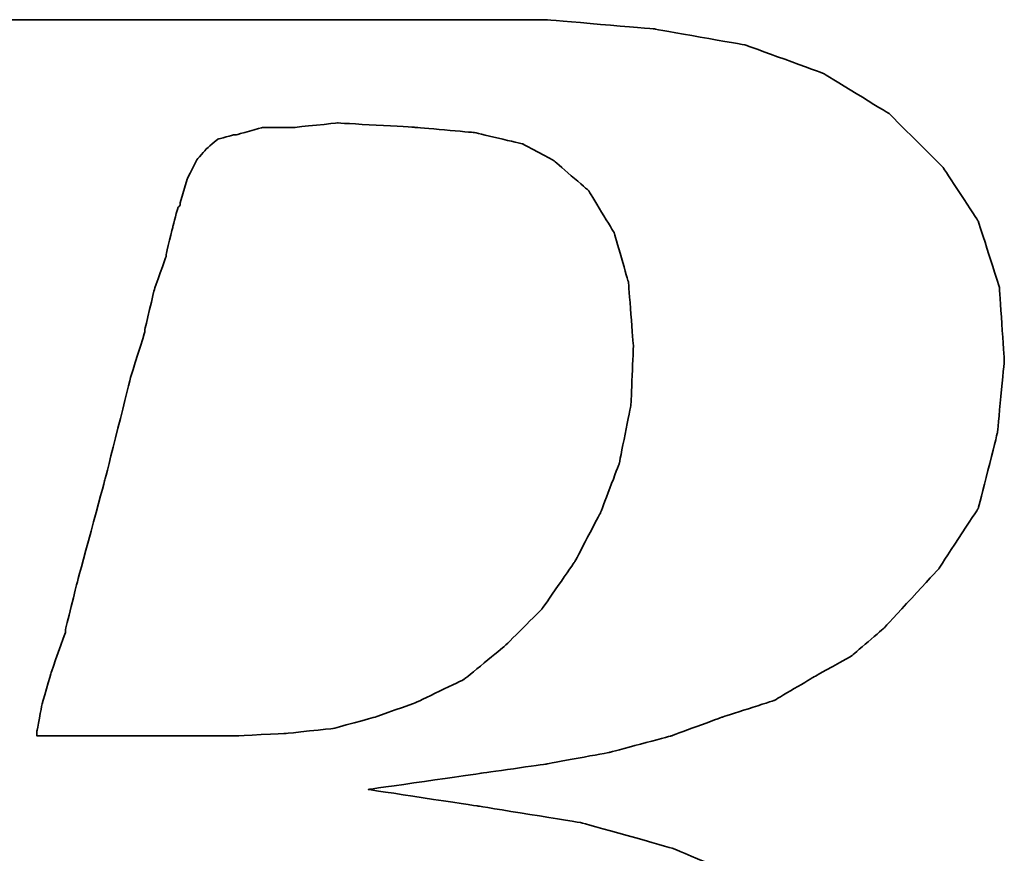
# Model space of a CAD drawing. Header units: millimetres. Extents: x 560 to 1081, y 594 to 775.
# Tile 40 of 59: x 927.92 to 932.21, y 651.82 to 655.46. Entities that reach past the tile are written whole.
import ezdxf

# ---------------------------------------------------------------- set-up
doc = ezdxf.new("R2010")
doc.units = ezdxf.units.MM
doc.layers.add('DIM', color=4, linetype='Continuous')
doc.layers.add('layer 1', color=7, linetype='Continuous')

# ---------------------------------------------------------------- blocks, each defined once
blk = doc.blocks.new('TBI MOTION logo(完整正式版)')
at = {"layer": 'layer 1', "color": 22, "lineweight": 35}
for points, knots in [([(-64.65375, -6.86375), (-64.65375, -6.86375), (-64.84375, -7.29625), (-64.84375, -7.29625), (-64.84375, -7.29625), (-64.84375, -7.29625), (-64.86875, -7.34375), (-64.86875, -7.34375), (-64.86875, -7.34375), (-64.86875, -7.34375), (-64.86875, -7.36875), (-64.86875, -7.36875), (-64.86875, -7.36875), (-64.86875, -7.36875), (-65.15375, -7.65375), (-65.15375, -7.65375), (-65.15375, -7.65375), (-65.15375, -7.65375), (-65.17875, -7.65375), (-65.17875, -7.65375), (-65.17875, -7.65375), (-65.17875, -7.65375), (-65.20375, -7.67875), (-65.20375, -7.67875), (-65.20375, -7.67875), (-65.20375, -7.67875), (-65.58875, -7.87125), (-65.58875, -7.87125), (-65.58875, -7.87125), (-65.58875, -7.87125), (-65.63375, -7.87125), (-65.63375, -7.87125), (-65.63375, -7.87125), (-65.63375, -7.87125), (-65.65875, -7.89375), (-65.65875, -7.89375), (-65.65875, -7.89375), (-65.65875, -7.89375), (-66.09375, -7.94375), (-66.09375, -7.94375), (-66.09375, -7.94375), (-66.09375, -7.94375), (-66.11375, -7.94375), (-66.11375, -7.94375), (-66.11375, -7.94375), (-66.11375, -7.94375), (-66.16375, -7.94375), (-66.16375, -7.94375), (-66.16375, -7.94375), (-66.16375, -7.94375), (-66.30875, -7.94375), (-66.30875, -7.94375), (-66.30875, -7.94375), (-66.30875, -7.94375), (-66.69375, -7.94375), (-66.69375, -7.94375), (-66.69375, -7.94375), (-66.69375, -7.94375), (-67.07375, -7.94375), (-67.07375, -7.94375), (-67.07375, -7.94375), (-67.07375, -7.94375), (-67.12375, -7.94375), (-67.12375, -7.94375), (-67.12375, -7.94375), (-67.12375, -7.94375), (-67.12375, -7.96625), (-67.12375, -7.96625), (-67.12375, -7.96625), (-67.12375, -7.96625), (-67.14875, -7.99125), (-67.14875, -7.99125), (-67.14875, -7.99125), (-67.14875, -7.99125), (-67.24375, -8.34875), (-67.24375, -8.34875), (-67.24375, -8.34875), (-67.24375, -8.34875), (-67.31375, -8.68625), (-67.31375, -8.68625), (-67.31375, -8.68625), (-67.31375, -8.68625), (-67.26875, -8.68625), (-67.26875, -8.68625), (-67.26875, -8.68625), (-67.26875, -8.68625), (-67.07375, -8.68625), (-67.07375, -8.68625), (-67.07375, -8.68625), (-67.07375, -8.68625), (-66.54875, -8.68625), (-66.54875, -8.68625), (-66.54875, -8.68625), (-66.54875, -8.68625), (-65.82625, -8.68625), (-65.82625, -8.68625), (-65.82625, -8.68625), (-65.82625, -8.68625), (-65.01375, -8.68625), (-65.01375, -8.68625), (-65.01375, -8.68625), (-65.01375, -8.68625), (-64.05375, -8.68625), (-64.05375, -8.68625), (-64.05375, -8.68625), (-64.05375, -8.68625), (-62.08375, -8.68625), (-62.08375, -8.68625), (-62.08375, -8.68625), (-62.08375, -8.68625), (-60.06875, -8.68625), (-60.06875, -8.68625), (-60.06875, -8.68625), (-60.06875, -8.68625), (-59.10875, -8.68625), (-59.10875, -8.68625), (-59.10875, -8.68625), (-59.10875, -8.68625), (-58.29375, -8.68625), (-58.29375, -8.68625), (-58.29375, -8.68625), (-58.29375, -8.68625), (-57.57375, -8.68625), (-57.57375, -8.68625), (-57.57375, -8.68625), (-57.57375, -8.68625), (-57.04875, -8.68625), (-57.04875, -8.68625), (-57.04875, -8.68625), (-57.04875, -8.68625), (-56.85375, -8.68625), (-56.85375, -8.68625), (-56.85375, -8.68625), (-56.85375, -8.68625), (-56.70875, -8.68625), (-56.70875, -8.68625), (-56.70875, -8.68625), (-56.70875, -8.68625), (-56.61375, -8.68625), (-56.61375, -8.68625), (-56.61375, -8.68625), (-56.61375, -8.68625), (-56.56875, -8.68625), (-56.56875, -8.68625), (-56.56875, -8.68625), (-56.56875, -8.68625), (-55.65375, -8.63875), (-55.65375, -8.63875), (-55.65375, -8.63875), (-55.65375, -8.63875), (-54.76875, -8.51875), (-54.76875, -8.51875), (-54.76875, -8.51875), (-54.76875, -8.51875), (-53.90375, -8.30375), (-53.90375, -8.30375), (-53.90375, -8.30375), (-53.90375, -8.30375), (-53.08875, -8.03875), (-53.08875, -8.03875), (-53.08875, -8.03875), (-53.08875, -8.03875), (-52.34375, -7.65375), (-52.34375, -7.65375), (-52.34375, -7.65375), (-52.34375, -7.65375), (-51.69875, -7.29625), (-51.69875, -7.29625), (-51.69875, -7.29625), (-51.69875, -7.29625), (-51.21875, -6.91125), (-51.21875, -6.91125), (-51.21875, -6.91125), (-51.21875, -6.91125), (-50.83375, -6.50375), (-50.83375, -6.50375), (-50.83375, -6.50375), (-50.83375, -6.50375), (-50.44875, -5.94875), (-50.44875, -5.94875), (-50.44875, -5.94875), (-50.44875, -5.94875), (-50.13875, -5.30375), (-50.13875, -5.30375), (-50.13875, -5.30375), (-50.13875, -5.30375), (-49.99375, -4.65375), (-49.99375, -4.65375), (-49.99375, -4.65375), (-49.99375, -4.65375), (-49.92375, -3.98375), (-49.92375, -3.98375), (-49.92375, -3.98375), (-49.92375, -3.98375), (-49.99375, -3.19374), (-49.99375, -3.19374), (-49.99375, -3.19374), (-49.99375, -3.19374), (-50.23374, -2.44874), (-50.23374, -2.44874), (-50.23374, -2.44874), (-50.23374, -2.44874), (-50.59375, -1.87374), (-50.59375, -1.87374), (-50.59375, -1.87374), (-50.59375, -1.87374), (-51.09875, -1.31874), (-51.09875, -1.31874), (-51.09875, -1.31874), (-51.09875, -1.31874), (-51.74375, -0.81875), (-51.74375, -0.81875), (-51.74375, -0.81875), (-51.74375, -0.81875), (-52.53875, -0.48125), (-52.53875, -0.48125), (-52.53875, -0.48125), (-52.53875, -0.48125), (-53.47375, -0.21875), (-53.47375, -0.21875), (-53.47375, -0.21875), (-53.47375, -0.21875), (-54.52875, -0.04874), (-54.52875, -0.04874), (-54.52875, -0.04874), (-54.52875, -0.04874), (-55.65375, 0.12125), (-55.65375, 0.12125), (-55.65375, 0.12125), (-55.65375, 0.12125), (-54.50375, 0.28624), (-54.50375, 0.28624), (-54.50375, 0.28624), (-54.50375, 0.28624), (-53.83375, 0.38124), (-53.83375, 0.38124), (-53.83375, 0.38124), (-53.83375, 0.38124), (-53.18375, 0.50125), (-53.18375, 0.50125), (-53.18375, 0.50125), (-53.18375, 0.50125), (-52.55875, 0.66874), (-52.55875, 0.66874), (-52.55875, 0.66874), (-52.55875, 0.66874), (-52.03375, 0.86124), (-52.03375, 0.86124), (-52.03375, 0.86124), (-52.03375, 0.86124), (-51.50374, 1.03124), (-51.50374, 1.03124), (-51.50374, 1.03124), (-51.50374, 1.03124), (-51.09875, 1.27125), (-51.09875, 1.27125), (-51.09875, 1.27125), (-51.09875, 1.27125), (-50.71375, 1.48624), (-50.71375, 1.48624), (-50.71375, 1.48624), (-50.71375, 1.48624), (-50.37625, 1.77625), (-50.37625, 1.77625), (-50.37625, 1.77625), (-50.37625, 1.77625), (-49.82375, 2.37625), (-49.82375, 2.37625), (-49.82375, 2.37625), (-49.82375, 2.37625), (-49.41875, 2.99625), (-49.41875, 2.99625), (-49.41875, 2.99625), (-49.41875, 2.99625), (-49.22375, 3.76625), (-49.22375, 3.76625), (-49.22375, 3.76625), (-49.22375, 3.76625), (-49.15375, 4.50874), (-49.15375, 4.50874), (-49.15375, 4.50874), (-49.15375, 4.50874), (-49.20375, 5.25125), (-49.20375, 5.25125), (-49.20375, 5.25125), (-49.20375, 5.25125), (-49.41875, 5.92625), (-49.41875, 5.92625), (-49.41875, 5.92625), (-49.41875, 5.92625), (-49.77875, 6.47625), (-49.77875, 6.47625), (-49.77875, 6.47625), (-49.77875, 6.47625), (-50.33125, 7.02624), (-50.33125, 7.02624), (-50.33125, 7.02624), (-50.33125, 7.02624), (-51.00125, 7.43625), (-51.00125, 7.43625), (-51.00125, 7.43625), (-51.00125, 7.43625), (-51.79375, 7.72625), (-51.79375, 7.72625), (-51.79375, 7.72625), (-51.79375, 7.72625), (-52.72875, 7.89124), (-52.72875, 7.89124), (-52.72875, 7.89124), (-52.72875, 7.89124), (-53.83375, 7.98625), (-53.83375, 7.98625), (-53.83375, 7.98625), (-53.83375, 7.98625), (-53.92875, 7.98625), (-53.92875, 7.98625), (-53.92875, 7.98625), (-53.92875, 7.98625), (-54.26375, 7.98625), (-54.26375, 7.98625), (-54.26375, 7.98625), (-54.26375, 7.98625), (-54.74375, 7.98625), (-54.74375, 7.98625), (-54.74375, 7.98625), (-54.74375, 7.98625), (-55.36875, 7.98625), (-55.36875, 7.98625), (-55.36875, 7.98625), (-55.36875, 7.98625), (-56.13375, 7.98625), (-56.13375, 7.98625), (-56.13375, 7.98625), (-56.13375, 7.98625), (-56.94875, 7.98625), (-56.94875, 7.98625), (-56.94875, 7.98625), (-56.94875, 7.98625), (-58.77625, 7.98625), (-58.77625, 7.98625), (-58.77625, 7.98625), (-58.77625, 7.98625), (-60.59875, 7.98625), (-60.59875, 7.98625), (-60.59875, 7.98625), (-60.59875, 7.98625), (-61.41375, 7.98625), (-61.41375, 7.98625), (-61.41375, 7.98625), (-61.41375, 7.98625), (-62.17875, 7.98625), (-62.17875, 7.98625), (-62.17875, 7.98625), (-62.17875, 7.98625), (-62.80375, 7.98625), (-62.80375, 7.98625), (-62.80375, 7.98625), (-62.80375, 7.98625), (-63.30625, 7.98625), (-63.30625, 7.98625), (-63.30625, 7.98625), (-63.30625, 7.98625), (-63.57375, 7.98625), (-63.57375, 7.98625), (-63.57375, 7.98625), (-63.57375, 7.98625), (-63.57375, 7.96375), (-63.57375, 7.96375), (-63.57375, 7.96375), (-63.57375, 7.96375), (-63.59875, 7.94125), (-63.59875, 7.94125), (-63.59875, 7.94125), (-63.59875, 7.94125), (-63.69375, 7.55625), (-63.69375, 7.55625), (-63.69375, 7.55625), (-63.69375, 7.55625), (-63.76375, 7.24624), (-63.76375, 7.24624), (-63.76375, 7.24624), (-63.76375, 7.24624), (-63.23875, 7.24624), (-63.23875, 7.24624), (-63.23875, 7.24624), (-63.23875, 7.24624), (-62.75875, 7.24624), (-62.75875, 7.24624), (-62.75875, 7.24624), (-62.75875, 7.24624), (-62.61125, 7.24624), (-62.61125, 7.24624), (-62.61125, 7.24624), (-62.61125, 7.24624), (-62.56625, 7.24624), (-62.56625, 7.24624), (-62.56625, 7.24624), (-62.56625, 7.24624), (-62.22875, 7.24624), (-62.22875, 7.24624), (-62.22875, 7.24624), (-62.22875, 7.24624), (-62.20375, 7.24624), (-62.20375, 7.24624), (-62.20375, 7.24624), (-62.20375, 7.24624), (-62.17875, 7.21875), (-62.17875, 7.21875), (-62.17875, 7.21875), (-62.17875, 7.21875), (-61.96375, 7.17125), (-61.96375, 7.17125), (-61.96375, 7.17125), (-61.96375, 7.17125), (-61.72375, 7.12624), (-61.72375, 7.12624), (-61.72375, 7.12624), (-61.72375, 7.12624), (-61.70375, 7.12624), (-61.70375, 7.12624), (-61.70375, 7.12624), (-61.70375, 7.12624), (-61.55875, 7.07624), (-61.55875, 7.07624), (-61.55875, 7.07624), (-61.55875, 7.07624), (-61.50875, 7.07624), (-61.50875, 7.07624), (-61.50875, 7.07624), (-61.50875, 7.07624), (-61.48375, 7.02624), (-61.48375, 7.02624), (-61.48375, 7.02624), (-61.48375, 7.02624), (-61.31875, 6.83375), (-61.31875, 6.83375), (-61.31875, 6.83375), (-61.31875, 6.83375), (-61.29375, 6.81125), (-61.29375, 6.81125), (-61.29375, 6.81125), (-61.29375, 6.81125), (-61.29375, 6.78625), (-61.29375, 6.78625), (-61.29375, 6.78625), (-61.29375, 6.78625), (-61.19875, 6.50124), (-61.19875, 6.50124), (-61.19875, 6.50124), (-61.19875, 6.50124), (-61.17375, 6.45124), (-61.17375, 6.45124), (-61.17375, 6.45124), (-61.17375, 6.45124), (-61.19875, 6.40625), (-61.19875, 6.40625), (-61.19875, 6.40625), (-61.19875, 6.40625), (-61.26875, 5.99624), (-61.26875, 5.99624), (-61.26875, 5.99624), (-61.26875, 5.99624), (-61.26875, 5.85125), (-61.26875, 5.85125), (-61.26875, 5.85125), (-61.26875, 5.85125), (-61.26875, 5.82625), (-61.26875, 5.82625), (-61.26875, 5.82625), (-61.26875, 5.82625), (-61.29375, 5.80625), (-61.29375, 5.80625), (-61.29375, 5.80625), (-61.29375, 5.80625), (-61.34125, 5.66125), (-61.34125, 5.66125), (-61.34125, 5.66125), (-61.34125, 5.66125), (-61.41375, 5.44625), (-61.41375, 5.44625), (-61.41375, 5.44625), (-61.41375, 5.44625), (-61.48375, 5.15625), (-61.48375, 5.15625), (-61.48375, 5.15625), (-61.48375, 5.15625), (-61.58375, 4.82124), (-61.58375, 4.82124), (-61.58375, 4.82124), (-61.58375, 4.82124), (-61.79875, 4.00375), (-61.79875, 4.00375), (-61.79875, 4.00375), (-61.79875, 4.00375), (-62.05875, 2.99625), (-62.05875, 2.99625), (-62.05875, 2.99625), (-62.05875, 2.99625), (-62.34875, 1.91625), (-62.34875, 1.91625), (-62.34875, 1.91625), (-62.34875, 1.91625), (-62.97375, -0.41124), (-62.97375, -0.41124), (-62.97375, -0.41124), (-62.97375, -0.41124), (-63.59875, -2.75875), (-63.59875, -2.75875), (-63.59875, -2.75875), (-63.59875, -2.75875), (-63.88375, -3.86374), (-63.88375, -3.86374), (-63.88375, -3.86374), (-63.88375, -3.86374), (-64.14875, -4.82374), (-64.14875, -4.82374), (-64.14875, -4.82374), (-64.14875, -4.82374), (-64.36375, -5.64125), (-64.36375, -5.64125), (-64.36375, -5.64125), (-64.36375, -5.64125), (-64.43625, -5.97625), (-64.43625, -5.97625), (-64.43625, -5.97625), (-64.43625, -5.97625), (-64.50875, -6.28625), (-64.50875, -6.28625), (-64.50875, -6.28625), (-64.50875, -6.28625), (-64.50875, -6.30875), (-64.50875, -6.30875), (-64.50875, -6.30875), (-64.50875, -6.30875), (-64.57875, -6.50375), (-64.57875, -6.50375), (-64.57875, -6.50375), (-64.57875, -6.50375), (-64.62875, -6.69625), (-64.62875, -6.69625), (-64.62875, -6.69625), (-64.62875, -6.69625), (-64.62875, -6.76875), (-64.62875, -6.76875), (-64.62875, -6.76875), (-64.62875, -6.76875), (-64.62875, -6.81375), (-64.62875, -6.81375), (-64.62875, -6.81375), (-64.62875, -6.81375), (-64.62875, -6.83875), (-64.62875, -6.83875), (-64.62875, -6.83875), (-64.62875, -6.83875), (-64.65375, -6.86375), (-64.65375, -6.86375)], [0, 0, 0, 0, 0.00719424, 0.00719424, 0.00719424, 0.00719425, 0.01438849, 0.01438849, 0.01438849, 0.0143885, 0.02158273, 0.02158273, 0.02158273, 0.02158274, 0.02877698, 0.02877698, 0.02877698, 0.02877699, 0.03597122, 0.03597122, 0.03597122, 0.03597123, 0.04316547, 0.04316547, 0.04316547, 0.04316548, 0.05035971, 0.05035971, 0.05035971, 0.05035972, 0.05755396, 0.05755396, 0.05755396, 0.05755397, 0.0647482, 0.0647482, 0.0647482, 0.06474821, 0.07194245, 0.07194245, 0.07194245, 0.07194246, 0.07913669, 0.07913669, 0.07913669, 0.0791367, 0.08633094, 0.08633094, 0.08633094, 0.08633095, 0.09352518, 0.09352518, 0.09352518, 0.09352519, 0.10071942, 0.10071942, 0.10071942, 0.10071943, 0.10791367, 0.10791367, 0.10791367, 0.10791368, 0.11510791, 0.11510791, 0.11510791, 0.11510792, 0.12230216, 0.12230216, 0.12230216, 0.12230217, 0.1294964, 0.1294964, 0.1294964, 0.12949641, 0.13669065, 0.13669065, 0.13669065, 0.13669066, 0.14388489, 0.14388489, 0.14388489, 0.1438849, 0.15107914, 0.15107914, 0.15107914, 0.15107915, 0.15827338, 0.15827338, 0.15827338, 0.15827339, 0.16546763, 0.16546763, 0.16546763, 0.16546764, 0.17266187, 0.17266187, 0.17266187, 0.17266188, 0.17985612, 0.17985612, 0.17985612, 0.17985613, 0.18705036, 0.18705036, 0.18705036, 0.18705037, 0.1942446, 0.1942446, 0.1942446, 0.19424461, 0.20143885, 0.20143885, 0.20143885, 0.20143886, 0.20863309, 0.20863309, 0.20863309, 0.2086331, 0.21582734, 0.21582734, 0.21582734, 0.21582735, 0.22302158, 0.22302158, 0.22302158, 0.22302159, 0.23021583, 0.23021583, 0.23021583, 0.23021584, 0.23741007, 0.23741007, 0.23741007, 0.23741008, 0.24460432, 0.24460432, 0.24460432, 0.24460433, 0.25179856, 0.25179856, 0.25179856, 0.25179857, 0.25899281, 0.25899281, 0.25899281, 0.25899282, 0.26618705, 0.26618705, 0.26618705, 0.26618706, 0.27338129, 0.27338129, 0.27338129, 0.2733813, 0.28057554, 0.28057554, 0.28057554, 0.28057555, 0.28776978, 0.28776978, 0.28776978, 0.28776979, 0.29496403, 0.29496403, 0.29496403, 0.29496404, 0.30215827, 0.30215827, 0.30215827, 0.30215828, 0.30935252, 0.30935252, 0.30935252, 0.30935253, 0.31654676, 0.31654676, 0.31654676, 0.31654677, 0.32374101, 0.32374101, 0.32374101, 0.32374102, 0.33093525, 0.33093525, 0.33093525, 0.33093526, 0.3381295, 0.3381295, 0.3381295, 0.33812951, 0.34532374, 0.34532374, 0.34532374, 0.34532375, 0.35251799, 0.35251799, 0.35251799, 0.352518, 0.35971223, 0.35971223, 0.35971223, 0.35971224, 0.36690647, 0.36690647, 0.36690647, 0.36690648, 0.37410072, 0.37410072, 0.37410072, 0.37410073, 0.38129496, 0.38129496, 0.38129496, 0.38129497, 0.38848921, 0.38848921, 0.38848921, 0.38848922, 0.39568345, 0.39568345, 0.39568345, 0.39568346, 0.4028777, 0.4028777, 0.4028777, 0.40287771, 0.41007194, 0.41007194, 0.41007194, 0.41007195, 0.41726619, 0.41726619, 0.41726619, 0.4172662, 0.42446043, 0.42446043, 0.42446043, 0.42446044, 0.43165468, 0.43165468, 0.43165468, 0.43165469, 0.43884892, 0.43884892, 0.43884892, 0.43884893, 0.44604317, 0.44604317, 0.44604317, 0.44604318, 0.45323741, 0.45323741, 0.45323741, 0.45323742, 0.46043165, 0.46043165, 0.46043165, 0.46043166, 0.4676259, 0.4676259, 0.4676259, 0.46762591, 0.47482014, 0.47482014, 0.47482014, 0.47482015, 0.48201439, 0.48201439, 0.48201439, 0.4820144, 0.48920863, 0.48920863, 0.48920863, 0.48920864, 0.49640288, 0.49640288, 0.49640288, 0.49640289, 0.50359712, 0.50359712, 0.50359712, 0.50359713, 0.51079137, 0.51079137, 0.51079137, 0.51079138, 0.51798561, 0.51798561, 0.51798561, 0.51798562, 0.52517986, 0.52517986, 0.52517986, 0.52517987, 0.5323741, 0.5323741, 0.5323741, 0.53237411, 0.53956835, 0.53956835, 0.53956835, 0.53956836, 0.54676259, 0.54676259, 0.54676259, 0.5467626, 0.55395683, 0.55395683, 0.55395683, 0.55395684, 0.56115108, 0.56115108, 0.56115108, 0.56115109, 0.56834532, 0.56834532, 0.56834532, 0.56834533, 0.57553957, 0.57553957, 0.57553957, 0.57553958, 0.58273381, 0.58273381, 0.58273381, 0.58273382, 0.58992806, 0.58992806, 0.58992806, 0.58992807, 0.5971223, 0.5971223, 0.5971223, 0.59712231, 0.60431655, 0.60431655, 0.60431655, 0.60431656, 0.61151079, 0.61151079, 0.61151079, 0.6115108, 0.61870504, 0.61870504, 0.61870504, 0.61870505, 0.62589928, 0.62589928, 0.62589928, 0.62589929, 0.63309353, 0.63309353, 0.63309353, 0.63309354, 0.64028777, 0.64028777, 0.64028777, 0.64028778, 0.64748201, 0.64748201, 0.64748201, 0.64748202, 0.65467626, 0.65467626, 0.65467626, 0.65467627, 0.6618705, 0.6618705, 0.6618705, 0.66187051, 0.66906475, 0.66906475, 0.66906475, 0.66906476, 0.67625899, 0.67625899, 0.67625899, 0.676259, 0.68345324, 0.68345324, 0.68345324, 0.68345325, 0.69064748, 0.69064748, 0.69064748, 0.69064749, 0.69784173, 0.69784173, 0.69784173, 0.69784174, 0.70503597, 0.70503597, 0.70503597, 0.70503598, 0.71223022, 0.71223022, 0.71223022, 0.71223023, 0.71942446, 0.71942446, 0.71942446, 0.71942447, 0.72661871, 0.72661871, 0.72661871, 0.72661872, 0.73381295, 0.73381295, 0.73381295, 0.73381296, 0.74100719, 0.74100719, 0.74100719, 0.7410072, 0.74820144, 0.74820144, 0.74820144, 0.74820145, 0.75539568, 0.75539568, 0.75539568, 0.75539569, 0.76258993, 0.76258993, 0.76258993, 0.76258994, 0.76978417, 0.76978417, 0.76978417, 0.76978418, 0.77697842, 0.77697842, 0.77697842, 0.77697843, 0.78417266, 0.78417266, 0.78417266, 0.78417267, 0.79136691, 0.79136691, 0.79136691, 0.79136692, 0.79856115, 0.79856115, 0.79856115, 0.79856116, 0.8057554, 0.8057554, 0.8057554, 0.80575541, 0.81294964, 0.81294964, 0.81294964, 0.81294965, 0.82014388, 0.82014388, 0.82014388, 0.82014389, 0.82733813, 0.82733813, 0.82733813, 0.82733814, 0.83453237, 0.83453237, 0.83453237, 0.83453238, 0.84172662, 0.84172662, 0.84172662, 0.84172663, 0.84892086, 0.84892086, 0.84892086, 0.84892087, 0.85611511, 0.85611511, 0.85611511, 0.85611512, 0.86330935, 0.86330935, 0.86330935, 0.86330936, 0.8705036, 0.8705036, 0.8705036, 0.87050361, 0.87769784, 0.87769784, 0.87769784, 0.87769785, 0.88489209, 0.88489209, 0.88489209, 0.8848921, 0.89208633, 0.89208633, 0.89208633, 0.89208634, 0.89928058, 0.89928058, 0.89928058, 0.89928059, 0.90647482, 0.90647482, 0.90647482, 0.90647483, 0.91366906, 0.91366906, 0.91366906, 0.91366907, 0.92086331, 0.92086331, 0.92086331, 0.92086332, 0.92805755, 0.92805755, 0.92805755, 0.92805756, 0.9352518, 0.9352518, 0.9352518, 0.93525181, 0.94244604, 0.94244604, 0.94244604, 0.94244605, 0.94964029, 0.94964029, 0.94964029, 0.9496403, 0.95683453, 0.95683453, 0.95683453, 0.95683454, 0.96402878, 0.96402878, 0.96402878, 0.96402879, 0.97122302, 0.97122302, 0.97122302, 0.97122303, 0.97841727, 0.97841727, 0.97841727, 0.97841728, 0.98561151, 0.98561151, 0.98561151, 0.98561152, 0.99280576, 0.99280576, 0.99280576, 0.99280577, 1, 1, 1, 1]), ([(-57.50375, 6.35625), (-57.50375, 6.35625), (-57.57375, 6.11625), (-57.57375, 6.11625), (-57.57375, 6.11625), (-57.57375, 6.11625), (-57.57375, 6.09125), (-57.57375, 6.09125), (-57.57375, 6.09125), (-57.57375, 6.09125), (-57.59875, 6.06625), (-57.59875, 6.06625), (-57.59875, 6.06625), (-57.59875, 6.06625), (-57.64875, 5.87625), (-57.64875, 5.87625), (-57.64875, 5.87625), (-57.64875, 5.87625), (-57.71875, 5.58875), (-57.71875, 5.58875), (-57.71875, 5.58875), (-57.71875, 5.58875), (-57.71875, 5.56625), (-57.71875, 5.56625), (-57.71875, 5.56625), (-57.71875, 5.56625), (-57.83875, 5.23125), (-57.83875, 5.23125), (-57.83875, 5.23125), (-57.83875, 5.23125), (-57.93625, 4.82124), (-57.93625, 4.82124), (-57.93625, 4.82124), (-57.93625, 4.82124), (-57.93625, 4.79624), (-57.93625, 4.79624), (-57.93625, 4.79624), (-57.93625, 4.79624), (-58.07875, 4.34125), (-58.07875, 4.34125), (-58.07875, 4.34125), (-58.07875, 4.34125), (-58.34375, 3.28625), (-58.34375, 3.28625), (-58.34375, 3.28625), (-58.34375, 3.28625), (-58.62875, 2.23124), (-58.62875, 2.23124), (-58.62875, 2.23124), (-58.62875, 2.23124), (-58.74875, 1.75125), (-58.74875, 1.75125), (-58.74875, 1.75125), (-58.74875, 1.75125), (-58.74875, 1.72625), (-58.74875, 1.72625), (-58.74875, 1.72625), (-58.74875, 1.72625), (-58.89375, 1.31625), (-58.89375, 1.31625), (-58.89375, 1.31625), (-58.89375, 1.31625), (-58.98875, 0.98124), (-58.98875, 0.98124), (-58.98875, 0.98124), (-58.98875, 0.98124), (-59.03875, 0.71625), (-59.03875, 0.71625), (-59.03875, 0.71625), (-59.03875, 0.71625), (-59.03875, 0.66874), (-59.03875, 0.66874), (-59.03875, 0.66874), (-59.03875, 0.66874), (-58.91875, 0.66874), (-58.91875, 0.66874), (-58.91875, 0.66874), (-58.91875, 0.66874), (-58.53375, 0.66874), (-58.53375, 0.66874), (-58.53375, 0.66874), (-58.53375, 0.66874), (-58.10375, 0.66874), (-58.10375, 0.66874), (-58.10375, 0.66874), (-58.10375, 0.66874), (-57.66875, 0.66874), (-57.66875, 0.66874), (-57.66875, 0.66874), (-57.66875, 0.66874), (-57.33375, 0.66874), (-57.33375, 0.66874), (-57.33375, 0.66874), (-57.33375, 0.66874), (-57.09375, 0.66874), (-57.09375, 0.66874), (-57.09375, 0.66874), (-57.09375, 0.66874), (-56.99875, 0.66874), (-56.99875, 0.66874), (-56.99875, 0.66874), (-56.99875, 0.66874), (-56.49375, 0.69374), (-56.49375, 0.69374), (-56.49375, 0.69374), (-56.49375, 0.69374), (-56.01375, 0.74374), (-56.01375, 0.74374), (-56.01375, 0.74374), (-56.01375, 0.74374), (-55.58375, 0.86124), (-55.58375, 0.86124), (-55.58375, 0.86124), (-55.58375, 0.86124), (-55.17375, 1.00624), (-55.17375, 1.00624), (-55.17375, 1.00624), (-55.17375, 1.00624), (-54.67375, 1.24625), (-54.67375, 1.24625), (-54.67375, 1.24625), (-54.67375, 1.24625), (-54.26375, 1.58124), (-54.26375, 1.58124), (-54.26375, 1.58124), (-54.26375, 1.58124), (-53.87875, 1.96374), (-53.87875, 1.96374), (-53.87875, 1.96374), (-53.87875, 1.96374), (-53.54375, 2.44625), (-53.54375, 2.44625), (-53.54375, 2.44625), (-53.54375, 2.44625), (-53.27875, 2.95125), (-53.27875, 2.95125), (-53.27875, 2.95125), (-53.27875, 2.95125), (-53.08875, 3.45124), (-53.08875, 3.45124), (-53.08875, 3.45124), (-53.08875, 3.45124), (-52.96875, 4.05124), (-52.96875, 4.05124), (-52.96875, 4.05124), (-52.96875, 4.05124), (-52.94375, 4.65125), (-52.94375, 4.65125), (-52.94375, 4.65125), (-52.94375, 4.65125), (-52.99375, 5.30125), (-52.99375, 5.30125), (-52.99375, 5.30125), (-52.99375, 5.30125), (-53.13875, 5.80625), (-53.13875, 5.80625), (-53.13875, 5.80625), (-53.13875, 5.80625), (-53.39875, 6.23625), (-53.39875, 6.23625), (-53.39875, 6.23625), (-53.39875, 6.23625), (-53.75875, 6.54875), (-53.75875, 6.54875), (-53.75875, 6.54875), (-53.75875, 6.54875), (-54.07375, 6.71625), (-54.07375, 6.71625), (-54.07375, 6.71625), (-54.07375, 6.71625), (-54.57375, 6.83375), (-54.57375, 6.83375), (-54.57375, 6.83375), (-54.57375, 6.83375), (-55.17375, 6.88625), (-55.17375, 6.88625), (-55.17375, 6.88625), (-55.17375, 6.88625), (-55.96875, 6.93125), (-55.96875, 6.93125), (-55.96875, 6.93125), (-55.96875, 6.93125), (-56.39875, 6.88625), (-56.39875, 6.88625), (-56.39875, 6.88625), (-56.39875, 6.88625), (-56.42125, 6.88625), (-56.42125, 6.88625), (-56.42125, 6.88625), (-56.42125, 6.88625), (-56.73375, 6.88625), (-56.73375, 6.88625), (-56.73375, 6.88625), (-56.73375, 6.88625), (-56.99875, 6.81125), (-56.99875, 6.81125), (-56.99875, 6.81125), (-56.99875, 6.81125), (-57.02375, 6.81125), (-57.02375, 6.81125), (-57.02375, 6.81125), (-57.02375, 6.81125), (-57.18875, 6.76625), (-57.18875, 6.76625), (-57.18875, 6.76625), (-57.18875, 6.76625), (-57.30875, 6.66625), (-57.30875, 6.66625), (-57.30875, 6.66625), (-57.30875, 6.66625), (-57.40875, 6.54875), (-57.40875, 6.54875), (-57.40875, 6.54875), (-57.40875, 6.54875), (-57.50375, 6.35625), (-57.50375, 6.35625)], [0, 0, 0, 0, 0.01851852, 0.01851852, 0.01851852, 0.01851853, 0.03703704, 0.03703704, 0.03703704, 0.03703705, 0.05555556, 0.05555556, 0.05555556, 0.05555557, 0.07407407, 0.07407407, 0.07407407, 0.07407408, 0.09259259, 0.09259259, 0.09259259, 0.0925926, 0.11111111, 0.11111111, 0.11111111, 0.11111112, 0.12962963, 0.12962963, 0.12962963, 0.12962964, 0.14814815, 0.14814815, 0.14814815, 0.14814816, 0.16666667, 0.16666667, 0.16666667, 0.16666668, 0.18518519, 0.18518519, 0.18518519, 0.1851852, 0.2037037, 0.2037037, 0.2037037, 0.20370371, 0.22222222, 0.22222222, 0.22222222, 0.22222223, 0.24074074, 0.24074074, 0.24074074, 0.24074075, 0.25925926, 0.25925926, 0.25925926, 0.25925927, 0.27777778, 0.27777778, 0.27777778, 0.27777779, 0.2962963, 0.2962963, 0.2962963, 0.29629631, 0.31481481, 0.31481481, 0.31481481, 0.31481482, 0.33333333, 0.33333333, 0.33333333, 0.33333334, 0.35185185, 0.35185185, 0.35185185, 0.35185186, 0.37037037, 0.37037037, 0.37037037, 0.37037038, 0.38888889, 0.38888889, 0.38888889, 0.3888889, 0.40740741, 0.40740741, 0.40740741, 0.40740742, 0.42592593, 0.42592593, 0.42592593, 0.42592594, 0.44444444, 0.44444444, 0.44444444, 0.44444445, 0.46296296, 0.46296296, 0.46296296, 0.46296297, 0.48148148, 0.48148148, 0.48148148, 0.48148149, 0.5, 0.5, 0.5, 0.50000001, 0.51851852, 0.51851852, 0.51851852, 0.51851853, 0.53703704, 0.53703704, 0.53703704, 0.53703705, 0.55555556, 0.55555556, 0.55555556, 0.55555557, 0.57407407, 0.57407407, 0.57407407, 0.57407408, 0.59259259, 0.59259259, 0.59259259, 0.5925926, 0.61111111, 0.61111111, 0.61111111, 0.61111112, 0.62962963, 0.62962963, 0.62962963, 0.62962964, 0.64814815, 0.64814815, 0.64814815, 0.64814816, 0.66666667, 0.66666667, 0.66666667, 0.66666668, 0.68518519, 0.68518519, 0.68518519, 0.6851852, 0.7037037, 0.7037037, 0.7037037, 0.70370371, 0.72222222, 0.72222222, 0.72222222, 0.72222223, 0.74074074, 0.74074074, 0.74074074, 0.74074075, 0.75925926, 0.75925926, 0.75925926, 0.75925927, 0.77777778, 0.77777778, 0.77777778, 0.77777779, 0.7962963, 0.7962963, 0.7962963, 0.79629631, 0.81481481, 0.81481481, 0.81481481, 0.81481482, 0.83333333, 0.83333333, 0.83333333, 0.83333334, 0.85185185, 0.85185185, 0.85185185, 0.85185186, 0.87037037, 0.87037037, 0.87037037, 0.87037038, 0.88888889, 0.88888889, 0.88888889, 0.8888889, 0.90740741, 0.90740741, 0.90740741, 0.90740742, 0.92592593, 0.92592593, 0.92592593, 0.92592594, 0.94444444, 0.94444444, 0.94444444, 0.94444445, 0.96296296, 0.96296296, 0.96296296, 0.96296297, 0.98148148, 0.98148148, 0.98148148, 0.98148149, 1, 1, 1, 1])]:
    blk.add_open_spline(points, degree=3, knots=knots, dxfattribs=at)

msp = doc.modelspace()

# ---------------------------------------------------------------- block references
at = {"layer": 'DIM', "color": 7, "xscale": 0.4268962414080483, "yscale": 0.4268962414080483, "zscale": 0.4268962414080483}
msp.add_blockref('TBI MOTION logo(完整正式版)', (953.1938, 652.0504), dxfattribs=at)

doc.saveas('drawing.dxf')
